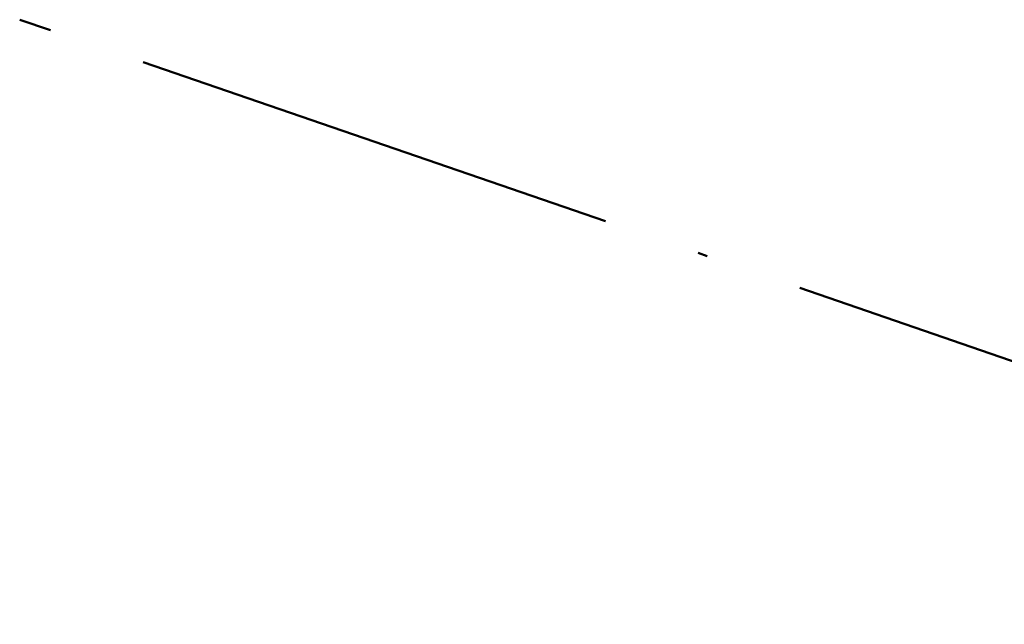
# Model space of a CAD drawing. Header units: metres. Extents: x 131295 to 132236, y 397710 to 398702.
# Tile 40 of 127: x 131445.63 to 131455.69, y 397876.24 to 397882.42. Entities that reach past the tile are written whole.
import ezdxf

# ---------------------------------------------------------------- set-up
doc = ezdxf.new("R2010")
doc.units = ezdxf.units.M
doc.linetypes.add('AL-BLADSCHEIDING', pattern=[13, 5, -1, 0, -1, 5, -1])
doc.layers.add('X-AL-bladscheiding', color=4, linetype='AL-BLADSCHEIDING', lineweight=50)

msp = doc.modelspace()

# ---------------------------------------------------------------- linework, layer by layer
at = {"layer": 'X-AL-bladscheiding', "flags": 128}
msp.add_lwpolyline([(131495.4910134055, 397865.2663654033), (131445.6250589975, 397882.4183152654)], dxfattribs=at)

doc.saveas('drawing.dxf')
